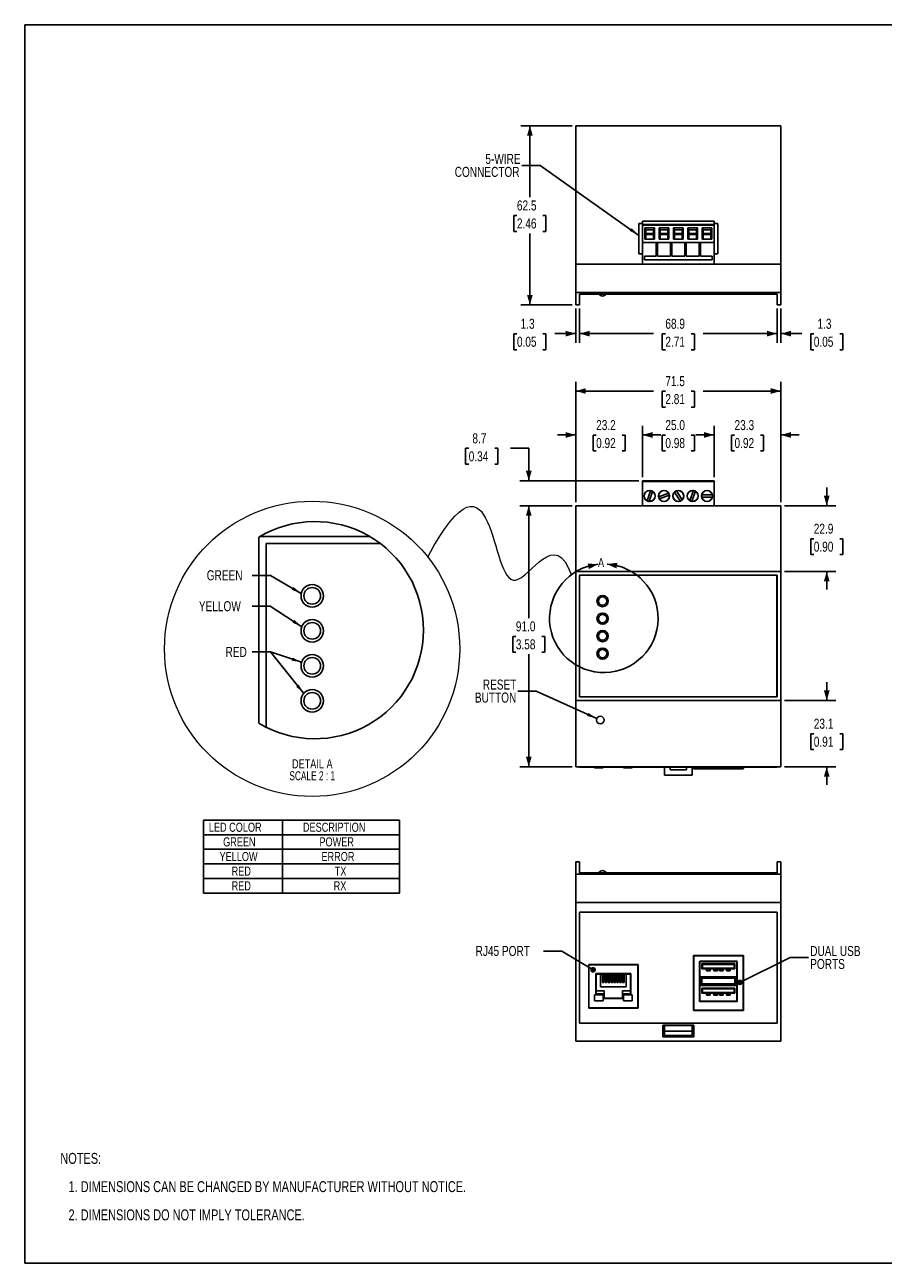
# Model space of a CAD drawing. Header units: millimetres. Extents: x 0 to 559, y 0 to 432.
# Tile 1 of 2: x 0 to 299, y 0 to 432. Entities that reach past the tile are written whole.
import ezdxf

# ---------------------------------------------------------------- set-up
doc = ezdxf.new("R2010")
doc.units = ezdxf.units.MM
doc.layers.add('DIMENSIONS', color=140, linetype='Continuous', lineweight=25)
doc.layers.add('TEXT', color=140, linetype='Continuous', lineweight=25)
doc.layers.add('SLD-DEFPOINTS', color=7, linetype='Continuous')
doc.styles.add('SLDTEXTSTYLE0', font='TXT', dxfattribs={"width": 0.75})
doc.styles.add('SLDTEXTSTYLE1', font='TXT', dxfattribs={"width": 0.681818})
doc.dimstyles.new('SLDDIMSTYLE0', dxfattribs={"dimtxt": 3.5, "dimasz": 3.5, "dimexe": 0, "dimexo": 0.0625, "dimgap": 0.875, "dimtad": 0, "dimtih": 1, "dimtoh": 1, "dimdec": 1, "dimrnd": 1e-09, "dimzin": 4, "dimdsep": 46, "dimtxsty": 'SLDTEXTSTYLE0', "dimsah": 1, "dimcen": 0.09, "dimadec": 0, "dimazin": 1, "dimtfac": 1, "dimtdec": 1, "dimtofl": 0, "dimtmove": 0, "dimatfit": 3, "dimfxl": 0, "dimfrac": 2, "dimtolj": 1, "dimtzin": 12, "dimarcsym": 0})
doc.dimstyles.new('SLDDIMSTYLE1', dxfattribs={"dimtxt": 3.5, "dimasz": 3.5, "dimexe": 0, "dimexo": 0.0625, "dimgap": 0.875, "dimtad": 0, "dimtih": 1, "dimtoh": 1, "dimdec": 1, "dimrnd": 1e-09, "dimzin": 12, "dimdsep": 46, "dimtxsty": 'SLDTEXTSTYLE0', "dimsah": 1, "dimcen": 0.09, "dimadec": 0, "dimazin": 3, "dimtfac": 1, "dimtdec": 1, "dimtmove": 0, "dimatfit": 0, "dimfxl": 0, "dimfrac": 2, "dimtolj": 1, "dimtzin": 12, "dimarcsym": 0})
doc.dimstyles.new('SLDDIMSTYLE2', dxfattribs={"dimtxt": 3.5, "dimasz": 3.5, "dimexe": 0, "dimexo": 0.0625, "dimgap": 0.875, "dimtad": 0, "dimtih": 1, "dimtoh": 1, "dimdec": 1, "dimrnd": 1e-09, "dimzin": 12, "dimdsep": 46, "dimtxsty": 'SLDTEXTSTYLE0', "dimsah": 1, "dimcen": 0.09, "dimadec": 0, "dimazin": 3, "dimtfac": 1, "dimtdec": 1, "dimtofl": 0, "dimtmove": 0, "dimatfit": 3, "dimfxl": 0, "dimfrac": 2, "dimtolj": 1, "dimtzin": 12, "dimarcsym": 0})
doc.dimstyles.new('SLDDIMSTYLE3', dxfattribs={"dimtxt": 0.18, "dimasz": 3.5, "dimexe": 0, "dimexo": 0.0625, "dimgap": 0, "dimtad": 0, "dimtih": 1, "dimtoh": 1, "dimdec": 0, "dimrnd": 1e-09, "dimzin": 0, "dimdsep": 46, "dimtxsty": 'Standard', "dimsah": 1, "dimcen": 0.09, "dimadec": 0, "dimazin": 0, "dimtfac": 3.5, "dimtdec": 0, "dimtofl": 0, "dimtmove": 0, "dimatfit": 3, "dimfxl": 0, "dimfrac": 2, "dimtolj": 1, "dimtzin": 0, "dimarcsym": 0})
doc.dimstyles.new('SLDDIMSTYLE6', dxfattribs={"dimtxt": 0.18, "dimasz": 2, "dimexe": 0, "dimexo": 0.0625, "dimgap": 0, "dimtad": 0, "dimtih": 1, "dimtoh": 1, "dimdec": 0, "dimrnd": 1e-09, "dimzin": 0, "dimdsep": 46, "dimtxsty": 'Standard', "dimblk1": 'DOT', "dimblk2": 'DOT', "dimsah": 1, "dimcen": 0.09, "dimadec": 0, "dimazin": 0, "dimtfac": 2, "dimtdec": 0, "dimtofl": 0, "dimtmove": 0, "dimatfit": 3, "dimldrblk": 'DOT', "dimfxl": 0, "dimfrac": 2, "dimtolj": 1, "dimtzin": 0, "dimarcsym": 0})

# ---------------------------------------------------------------- blocks, each defined once
blk = doc.blocks.new('SW_NOTE_0')
at = {"layer": 'TEXT', "color": 0, "char_height": 3.81, "attachment_point": 1, "style": 'SLDTEXTSTYLE0'}
for s, insert in [('NOTES:', (0, 4.91)), ('1. DIMENSIONS CAN BE CHANGED BY MANUFACTURER WITHOUT NOTICE.', (2.86, -4.94)), ('2. DIMENSIONS DO NOT IMPLY TOLERANCE.', (2.86, -14.79))]:
    blk.add_mtext(s, dxfattribs=dict(at, insert=insert))
blk = doc.blocks.new('SW_TABLEANNOTATION_0')
at = {"layer": 'TEXT', "color": 0}
for p, q in [((0, 0), (0, -25.53)), ((68.31, 0), (0, 0)), ((27.59, 0), (27.59, -25.53)), ((68.31, -25.53), (68.31, 0)), ((0, -5.11), (68.31, -5.11)), ((0, -10.21), (68.31, -10.21)), ((0, -15.32), (68.31, -15.32)), ((0, -20.42), (68.31, -20.42)), ((0, -25.53), (68.31, -25.53))]:
    blk.add_line(p, q, dxfattribs=at)
at = {"layer": 'TEXT', "color": 0, "char_height": 3.175, "attachment_point": 1, "style": 'SLDTEXTSTYLE0'}
for s, insert in [('LED COLOR', (1.86, -0.92)), ('DESCRIPTION', (34.67, -0.92)), ('GREEN', (6.83, -6.02)), ('POWER', (40.41, -6.02)), ('YELLOW', (5.58, -11.13)), ('ERROR', (41.12, -11.13)), ('RED', (9.8, -16.23)), ('TX', (45.76, -16.23)), ('RED', (9.8, -21.34)), ('RX', (45.38, -21.34))]:
    blk.add_mtext(s, dxfattribs=dict(at, insert=insert))
blk = doc.blocks.new('_D')
at = {"layer": 'DIMENSIONS'}
for p, q in [((190.84, 264.1), (172.56, 264.1)), ((175.73, 264.1), (175.73, 224.89)), ((171.21, 218.57), (170.14, 218.57)), ((170.14, 218.57), (170.14, 213.02)), ((180.26, 218.57), (181.33, 218.57)), ((181.33, 218.57), (181.33, 213.02)), ((170.14, 213.02), (171.21, 213.02)), ((175.73, 173.1), (175.73, 212.31)), ((181.33, 213.02), (180.26, 213.02)), ((190.84, 173.1), (172.56, 173.1))]:
    blk.add_line(p, q, dxfattribs=at)
for points in [[(175.73, 264.1), (174.73, 260.6), (176.73, 260.6)], [(175.73, 173.1), (176.73, 176.6), (174.73, 176.6)]]:
    blk.add_solid(points, dxfattribs=at)
at = {"layer": 'DIMENSIONS', "char_height": 3.5, "attachment_point": 1, "style": 'SLDTEXTSTYLE0'}
for s, insert in [('91.0', (171.21, 223.8)), ('3.58', (171.21, 217.53))]:
    blk.add_mtext(s, dxfattribs=dict(at, insert=insert))
blk = doc.blocks.new('_D_1')
at = {"layer": 'DIMENSIONS'}
for p, q in [((154.78, 284.13), (153.71, 284.13)), ((153.71, 284.13), (153.71, 278.57)), ((163.83, 284.13), (164.9, 284.13)), ((164.9, 284.13), (164.9, 278.57)), ((169.38, 284.15), (175.73, 284.15)), ((175.73, 284.15), (175.73, 272.78)), ((153.71, 278.57), (154.78, 278.57)), ((164.9, 278.57), (163.83, 278.57)), ((214.09, 272.78), (172.56, 272.78)), ((190.84, 264.1), (172.56, 264.1)), ((175.73, 264.1), (175.73, 257.75))]:
    blk.add_line(p, q, dxfattribs=at)
for points in [[(175.73, 272.78), (176.73, 276.28), (174.73, 276.28)], [(175.73, 264.1), (174.73, 260.6), (176.73, 260.6)]]:
    blk.add_solid(points, dxfattribs=at)
at = {"layer": 'DIMENSIONS', "char_height": 3.5, "attachment_point": 1, "style": 'SLDTEXTSTYLE0'}
for s, insert in [('8.7', (156.07, 289.35)), ('0.34', (154.78, 283.08))]:
    blk.add_mtext(s, dxfattribs=dict(at, insert=insert))
blk = doc.blocks.new('_D_2')
at = {"layer": 'DIMENSIONS'}
for p, q in [((279.61, 264.1), (279.61, 270.45)), ((264.88, 264.1), (282.79, 264.1)), ((275.09, 252.62), (274.02, 252.62)), ((274.02, 252.62), (274.02, 247.07)), ((284.14, 252.62), (285.2, 252.62)), ((285.2, 252.62), (285.2, 247.07)), ((274.02, 247.07), (275.09, 247.07)), ((285.2, 247.07), (284.14, 247.07)), ((264.88, 241.2), (282.79, 241.2)), ((279.61, 241.2), (279.61, 234.85))]:
    blk.add_line(p, q, dxfattribs=at)
for points in [[(279.61, 264.1), (280.61, 267.6), (278.61, 267.6)], [(279.61, 241.2), (278.61, 237.7), (280.61, 237.7)]]:
    blk.add_solid(points, dxfattribs=at)
at = {"layer": 'DIMENSIONS', "char_height": 3.5, "attachment_point": 1, "style": 'SLDTEXTSTYLE0'}
for s, insert in [('22.9', (275.09, 257.85)), ('0.90', (275.09, 251.58))]:
    blk.add_mtext(s, dxfattribs=dict(at, insert=insert))
blk = doc.blocks.new('_D_3')
at = {"layer": 'DIMENSIONS'}
for p, q in [((279.61, 196.2), (279.61, 202.55)), ((264.88, 196.2), (282.79, 196.2)), ((275.09, 184.62), (274.02, 184.62)), ((274.02, 184.62), (274.02, 179.07)), ((284.14, 184.62), (285.2, 184.62)), ((285.2, 184.62), (285.2, 179.07)), ((274.02, 179.07), (275.09, 179.07)), ((285.2, 179.07), (284.14, 179.07)), ((264.88, 173.1), (282.79, 173.1)), ((279.61, 173.1), (279.61, 166.75))]:
    blk.add_line(p, q, dxfattribs=at)
for points in [[(279.61, 196.2), (280.61, 199.7), (278.61, 199.7)], [(279.61, 173.1), (278.61, 169.6), (280.61, 169.6)]]:
    blk.add_solid(points, dxfattribs=at)
at = {"layer": 'DIMENSIONS', "char_height": 3.5, "attachment_point": 1, "style": 'SLDTEXTSTYLE0'}
for s, insert in [('23.1', (275.09, 189.85)), ('0.91', (275.09, 183.58))]:
    blk.add_mtext(s, dxfattribs=dict(at, insert=insert))
blk = doc.blocks.new('_D_4')
at = {"layer": 'DIMENSIONS'}
for p, q in [((192.11, 265.37), (192.11, 307.29)), ((263.61, 265.37), (263.61, 307.29)), ((192.11, 304.11), (219.2, 304.11)), ((223.34, 304.08), (222.27, 304.08)), ((222.27, 304.08), (222.27, 298.53)), ((232.39, 304.08), (233.45, 304.08)), ((233.45, 304.08), (233.45, 298.53)), ((263.61, 304.11), (236.52, 304.11)), ((222.27, 298.53), (223.34, 298.53)), ((233.45, 298.53), (232.39, 298.53))]:
    blk.add_line(p, q, dxfattribs=at)
for points in [[(192.11, 304.11), (195.61, 303.11), (195.61, 305.11)], [(263.61, 304.11), (260.11, 305.11), (260.11, 303.11)]]:
    blk.add_solid(points, dxfattribs=at)
at = {"layer": 'DIMENSIONS', "char_height": 3.5, "attachment_point": 1, "style": 'SLDTEXTSTYLE0'}
for s, insert in [('71.5', (223.34, 309.31)), ('2.81', (223.34, 303.04))]:
    blk.add_mtext(s, dxfattribs=dict(at, insert=insert))
blk = doc.blocks.new('_D_5')
at = {"layer": 'DIMENSIONS'}
for p, q in [((240.36, 274.05), (240.36, 291.96)), ((263.61, 265.37), (263.61, 291.96)), ((240.36, 288.78), (234.01, 288.78)), ((247.46, 288.75), (246.4, 288.75)), ((246.4, 288.75), (246.4, 283.2)), ((256.51, 288.75), (257.58, 288.75)), ((257.58, 288.75), (257.58, 283.2)), ((263.61, 288.78), (269.96, 288.78)), ((246.4, 283.2), (247.46, 283.2)), ((257.58, 283.2), (256.51, 283.2))]:
    blk.add_line(p, q, dxfattribs=at)
for points in [[(240.36, 288.78), (236.86, 289.78), (236.86, 287.78)], [(263.61, 288.78), (267.11, 287.78), (267.11, 289.78)]]:
    blk.add_solid(points, dxfattribs=at)
at = {"layer": 'DIMENSIONS', "char_height": 3.5, "attachment_point": 1, "style": 'SLDTEXTSTYLE0'}
for s, insert in [('23.3', (247.46, 293.98)), ('0.92', (247.46, 287.71))]:
    blk.add_mtext(s, dxfattribs=dict(at, insert=insert))
blk = doc.blocks.new('_D_6')
at = {"layer": 'DIMENSIONS'}
for p, q in [((215.36, 274.05), (215.36, 291.96)), ((240.36, 274.05), (240.36, 291.96)), ((215.36, 288.78), (219.2, 288.78)), ((223.34, 288.75), (222.27, 288.75)), ((222.27, 288.75), (222.27, 283.2)), ((232.39, 288.75), (233.45, 288.75)), ((233.45, 288.75), (233.45, 283.2)), ((240.36, 288.78), (236.52, 288.78)), ((222.27, 283.2), (223.34, 283.2)), ((233.45, 283.2), (232.39, 283.2))]:
    blk.add_line(p, q, dxfattribs=at)
for points in [[(215.36, 288.78), (218.86, 287.78), (218.86, 289.78)], [(240.36, 288.78), (236.86, 289.78), (236.86, 287.78)]]:
    blk.add_solid(points, dxfattribs=at)
at = {"layer": 'DIMENSIONS', "char_height": 3.5, "attachment_point": 1, "style": 'SLDTEXTSTYLE0'}
for s, insert in [('25.0', (223.34, 293.98)), ('0.98', (223.34, 287.71))]:
    blk.add_mtext(s, dxfattribs=dict(at, insert=insert))
blk = doc.blocks.new('_D_7')
at = {"layer": 'DIMENSIONS'}
for p, q in [((192.11, 265.37), (192.11, 291.96)), ((215.36, 274.05), (215.36, 291.96)), ((192.11, 288.78), (185.76, 288.78)), ((199.21, 288.75), (198.15, 288.75)), ((198.15, 288.75), (198.15, 283.2)), ((208.26, 288.75), (209.33, 288.75)), ((209.33, 288.75), (209.33, 283.2)), ((215.36, 288.78), (221.71, 288.78)), ((198.15, 283.2), (199.21, 283.2)), ((209.33, 283.2), (208.26, 283.2))]:
    blk.add_line(p, q, dxfattribs=at)
for points in [[(192.11, 288.78), (188.61, 289.78), (188.61, 287.78)], [(215.36, 288.78), (218.86, 287.78), (218.86, 289.78)]]:
    blk.add_solid(points, dxfattribs=at)
at = {"layer": 'DIMENSIONS', "char_height": 3.5, "attachment_point": 1, "style": 'SLDTEXTSTYLE0'}
for s, insert in [('23.2', (199.21, 293.98)), ('0.92', (199.21, 287.71))]:
    blk.add_mtext(s, dxfattribs=dict(at, insert=insert))
blk = doc.blocks.new('SW_NOTE_2')
at = {"layer": 'TEXT', "color": 0, "char_height": 3.5, "attachment_point": 3, "style": 'SLDTEXTSTYLE0'}
for s, insert in [('RESET', (-0.56, 4.04)), ('BUTTON', (-0.59, -0.48))]:
    blk.add_mtext(s, dxfattribs=dict(at, insert=insert))
blk = doc.blocks.new('_D_17')
at = {"layer": 'DIMENSIONS'}
for p, q in [((190.84, 396.61), (172.94, 396.61)), ((176.11, 396.61), (176.11, 371.65)), ((171.59, 365.33), (170.52, 365.33)), ((170.52, 365.33), (170.52, 359.77)), ((180.64, 365.33), (181.7, 365.33)), ((181.7, 365.33), (181.7, 359.77)), ((170.52, 359.77), (171.59, 359.77)), ((176.11, 334.11), (176.11, 359.06)), ((181.7, 359.77), (180.64, 359.77)), ((190.84, 334.11), (172.94, 334.11))]:
    blk.add_line(p, q, dxfattribs=at)
for points in [[(176.11, 396.61), (175.11, 393.11), (177.11, 393.11)], [(176.11, 334.11), (177.11, 337.61), (175.11, 337.61)]]:
    blk.add_solid(points, dxfattribs=at)
at = {"layer": 'DIMENSIONS', "char_height": 3.5, "attachment_point": 1, "style": 'SLDTEXTSTYLE0'}
for s, insert in [('62.5', (171.59, 370.55)), ('2.46', (171.59, 364.28))]:
    blk.add_mtext(s, dxfattribs=dict(at, insert=insert))
blk = doc.blocks.new('_D_18')
at = {"layer": 'DIMENSIONS'}
for p, q in [((262.29, 332.84), (262.29, 320.93)), ((263.61, 332.84), (263.61, 320.93)), ((262.29, 324.11), (255.94, 324.11)), ((263.61, 324.11), (270.95, 324.11)), ((275.09, 324.08), (274.02, 324.08)), ((274.02, 324.08), (274.02, 318.52)), ((284.14, 324.08), (285.2, 324.08)), ((285.2, 324.08), (285.2, 318.52)), ((274.02, 318.52), (275.09, 318.52)), ((285.2, 318.52), (284.14, 318.52))]:
    blk.add_line(p, q, dxfattribs=at)
for points in [[(262.29, 324.11), (258.79, 325.11), (258.79, 323.11)], [(263.61, 324.11), (267.11, 323.11), (267.11, 325.11)]]:
    blk.add_solid(points, dxfattribs=at)
at = {"layer": 'DIMENSIONS', "char_height": 3.5, "attachment_point": 1, "style": 'SLDTEXTSTYLE0'}
for s, insert in [('1.3', (276.38, 329.3)), ('0.05', (275.09, 323.03))]:
    blk.add_mtext(s, dxfattribs=dict(at, insert=insert))
blk = doc.blocks.new('_D_19')
at = {"layer": 'DIMENSIONS'}
for p, q in [((193.44, 332.84), (193.44, 320.93)), ((262.29, 332.84), (262.29, 320.93)), ((193.44, 324.11), (219.2, 324.11)), ((223.34, 324.08), (222.27, 324.08)), ((222.27, 324.08), (222.27, 318.52)), ((232.39, 324.08), (233.45, 324.08)), ((233.45, 324.08), (233.45, 318.52)), ((262.29, 324.11), (236.52, 324.11)), ((222.27, 318.52), (223.34, 318.52)), ((233.45, 318.52), (232.39, 318.52))]:
    blk.add_line(p, q, dxfattribs=at)
for points in [[(193.44, 324.11), (196.94, 323.11), (196.94, 325.11)], [(262.29, 324.11), (258.79, 325.11), (258.79, 323.11)]]:
    blk.add_solid(points, dxfattribs=at)
at = {"layer": 'DIMENSIONS', "char_height": 3.5, "attachment_point": 1, "style": 'SLDTEXTSTYLE0'}
for s, insert in [('68.9', (223.34, 329.3)), ('2.71', (223.34, 323.03))]:
    blk.add_mtext(s, dxfattribs=dict(at, insert=insert))
blk = doc.blocks.new('_D_20')
at = {"layer": 'DIMENSIONS'}
for p, q in [((192.11, 332.84), (192.11, 320.93)), ((193.44, 332.84), (193.44, 320.93)), ((171.59, 324.08), (170.52, 324.08)), ((170.52, 324.08), (170.52, 318.52)), ((180.64, 324.08), (181.7, 324.08)), ((181.7, 324.08), (181.7, 318.52)), ((192.11, 324.11), (184.77, 324.11)), ((193.44, 324.11), (199.79, 324.11)), ((170.52, 318.52), (171.59, 318.52)), ((181.7, 318.52), (180.64, 318.52))]:
    blk.add_line(p, q, dxfattribs=at)
for points in [[(192.11, 324.11), (188.61, 325.11), (188.61, 323.11)], [(193.44, 324.11), (196.94, 323.11), (196.94, 325.11)]]:
    blk.add_solid(points, dxfattribs=at)
at = {"layer": 'DIMENSIONS', "char_height": 3.5, "attachment_point": 1, "style": 'SLDTEXTSTYLE0'}
for s, insert in [('1.3', (172.88, 329.3)), ('0.05', (171.59, 323.03))]:
    blk.add_mtext(s, dxfattribs=dict(at, insert=insert))
blk = doc.blocks.new('SW_NOTE_3')
at = {"layer": 'TEXT', "color": 0, "char_height": 3.5, "attachment_point": 3, "style": 'SLDTEXTSTYLE0'}
for s, insert in [('5-WIRE', (-0.47, 4.08)), ('CONNECTOR', (-0.83, -0.45))]:
    blk.add_mtext(s, dxfattribs=dict(at, insert=insert))
blk = doc.blocks.new('_DOT')
at = {"color": 0, "linetype": 'ByBlock', "lineweight": -2}
blk.add_line((-0.5, 0), (-1, 0), dxfattribs=at)
at = {"color": 0, "linetype": 'ByBlock', "const_width": 0.5}
blk.add_lwpolyline([(-0.25, 0, 1), (0.25, 0, 1)], format="xyb", close=True, dxfattribs=at)
blk = doc.blocks.new('SW_NOTE_4')
at = {"layer": 'TEXT', "color": 0, "char_height": 3.5, "attachment_point": 1, "style": 'SLDTEXTSTYLE0'}
for s, insert in [('DUAL USB', (0.6, 4.02)), ('PORTS', (0.6, -0.51))]:
    blk.add_mtext(s, dxfattribs=dict(at, insert=insert))
blk = doc.blocks.new('SW_NOTE_5')
at = {"layer": 'TEXT', "color": 0, "char_height": 3.175, "attachment_point": 2}
for s, insert, style in [('DETAIL A', (8.53, 4.09), 'SLDTEXTSTYLE0'), ('SCALE 2 : 1', (8.51, -0.08), 'SLDTEXTSTYLE1')]:
    blk.add_mtext(s, dxfattribs=dict(at, insert=insert, style=style))

msp = doc.modelspace()

# ---------------------------------------------------------------- linework, layer by layer
at = {"color": 7, "linetype": 'Continuous'}
for p, q in [((0, 431.8), (0, 0)), ((0, 431.8), (558.8, 431.8)), ((558.8, 0), (0, 0))]:
    msp.add_line(p, q, dxfattribs=at)
for p, q in [((192.11, 396.61), (192.11, 348.31)), ((263.61, 396.61), (192.11, 396.61)), ((263.61, 396.61), (263.61, 348.31)), ((215.36, 363.36), (240.36, 363.36)), ((215.36, 362.11), (215.36, 363.36)), ((240.36, 362.11), (240.36, 363.36)), ((214.11, 362.51), (214.11, 351.96)), ((215.36, 362.51), (214.11, 362.51)), ((215.36, 362.11), (240.36, 362.11)), ((215.36, 361.96), (215.36, 362.11)), ((215.36, 361.96), (240.36, 361.96)), ((215.36, 355.85), (215.36, 361.96)), ((216.19, 357.05), (216.15, 360.96)), ((216.15, 360.96), (219.58, 360.96)), ((216.15, 360.96), (216.52, 360.34)), ((216.52, 360.34), (216.52, 360.33)), ((219.27, 360.34), (216.52, 360.34)), ((216.52, 360.33), (216.52, 357.09)), ((219.23, 360.33), (216.52, 360.33)), ((216.52, 359.08), (219.23, 359.08)), ((216.52, 358.71), (219.23, 358.71)), ((216.52, 358.71), (219.23, 358.71)), ((219.23, 357.09), (219.23, 360.33)), ((219.58, 360.96), (219.27, 360.34)), ((219.27, 357.09), (219.27, 360.34)), ((219.58, 360.96), (219.55, 357.05)), ((221.19, 357.05), (221.15, 360.96)), ((221.15, 360.96), (224.58, 360.96)), ((221.15, 360.96), (221.52, 360.34)), ((224.27, 360.34), (221.52, 360.34)), ((221.52, 360.34), (221.52, 360.33)), ((221.52, 360.33), (221.52, 357.09)), ((224.23, 360.33), (221.52, 360.33)), ((221.52, 359.08), (224.23, 359.08)), ((221.52, 358.71), (224.23, 358.71)), ((221.52, 358.71), (224.23, 358.71)), ((224.23, 357.09), (224.23, 360.33)), ((224.58, 360.96), (224.27, 360.34)), ((224.27, 357.09), (224.27, 360.34)), ((224.58, 360.96), (224.55, 357.05)), ((226.19, 357.05), (226.15, 360.96)), ((226.15, 360.96), (229.58, 360.96)), ((226.15, 360.96), (226.52, 360.34)), ((229.27, 360.34), (226.52, 360.34)), ((226.52, 360.34), (226.52, 360.33)), ((226.52, 360.33), (226.52, 357.09)), ((229.23, 360.33), (226.52, 360.33)), ((226.52, 359.08), (229.23, 359.08)), ((226.52, 358.71), (229.23, 358.71)), ((226.52, 358.71), (229.23, 358.71)), ((229.23, 357.09), (229.23, 360.33)), ((229.58, 360.96), (229.27, 360.34)), ((229.27, 357.09), (229.27, 360.34)), ((229.58, 360.96), (229.55, 357.05)), ((231.19, 357.05), (231.15, 360.96)), ((231.15, 360.96), (234.58, 360.96)), ((231.15, 360.96), (231.52, 360.34)), ((231.52, 360.34), (231.52, 360.33)), ((234.27, 360.34), (231.52, 360.34)), ((231.52, 360.33), (231.52, 357.09)), ((234.23, 360.33), (231.52, 360.33)), ((231.52, 359.08), (234.23, 359.08)), ((231.52, 358.71), (234.23, 358.71)), ((231.52, 358.71), (234.23, 358.71)), ((234.23, 357.09), (234.23, 360.33)), ((234.58, 360.96), (234.27, 360.34)), ((234.27, 357.09), (234.27, 360.34)), ((234.58, 360.96), (234.55, 357.05)), ((236.19, 357.05), (236.15, 360.96)), ((236.15, 360.96), (239.58, 360.96)), ((236.15, 360.96), (236.52, 360.34)), ((239.27, 360.34), (236.52, 360.34)), ((236.52, 360.34), (236.52, 360.33)), ((236.52, 360.33), (236.52, 357.09)), ((239.23, 360.33), (236.52, 360.33)), ((236.52, 359.08), (239.23, 359.08)), ((236.52, 358.71), (239.23, 358.71)), ((236.52, 358.71), (239.23, 358.71)), ((239.23, 357.09), (239.23, 360.33)), ((239.58, 360.96), (239.27, 360.34)), ((239.27, 357.09), (239.27, 360.34)), ((239.58, 360.96), (239.55, 357.05)), ((241.61, 362.51), (240.36, 362.51)), ((240.36, 361.96), (240.36, 362.11)), ((240.36, 355.85), (240.36, 361.96)), ((241.61, 351.96), (241.61, 362.51)), ((215.36, 355.85), (220.11, 355.85)), ((215.36, 348.36), (215.36, 355.85)), ((216.19, 357.05), (216.52, 357.09)), ((219.55, 357.05), (216.19, 357.05)), ((216.52, 357.09), (219.23, 357.09)), ((219.23, 357.09), (219.27, 357.09)), ((219.55, 357.05), (219.27, 357.09)), ((220.61, 355.85), (220.11, 355.85)), ((220.11, 355.85), (220.11, 351.1)), ((220.61, 355.85), (225.11, 355.85)), ((220.61, 351.1), (220.61, 355.85)), ((221.19, 357.05), (221.52, 357.09)), ((224.55, 357.05), (221.19, 357.05)), ((221.52, 357.09), (224.23, 357.09)), ((224.23, 357.09), (224.27, 357.09)), ((224.55, 357.05), (224.27, 357.09)), ((225.61, 355.85), (225.11, 355.85)), ((225.11, 355.85), (225.11, 351.1)), ((225.61, 355.85), (230.11, 355.85)), ((225.61, 351.1), (225.61, 355.85)), ((226.19, 357.05), (226.52, 357.09)), ((229.55, 357.05), (226.19, 357.05)), ((226.52, 357.09), (229.23, 357.09)), ((229.23, 357.09), (229.27, 357.09)), ((229.55, 357.05), (229.27, 357.09)), ((230.61, 355.85), (230.11, 355.85)), ((230.11, 355.85), (230.11, 351.1)), ((230.61, 355.85), (235.11, 355.85)), ((230.61, 351.1), (230.61, 355.85)), ((231.19, 357.05), (231.52, 357.09)), ((234.55, 357.05), (231.19, 357.05)), ((231.52, 357.09), (234.23, 357.09)), ((234.23, 357.09), (234.27, 357.09)), ((234.55, 357.05), (234.27, 357.09)), ((235.61, 355.85), (235.11, 355.85)), ((235.11, 355.85), (235.11, 351.1)), ((235.61, 355.85), (240.36, 355.85)), ((235.61, 351.1), (235.61, 355.85)), ((236.19, 357.05), (236.52, 357.09)), ((239.55, 357.05), (236.19, 357.05)), ((236.52, 357.09), (239.23, 357.09)), ((239.23, 357.09), (239.27, 357.09)), ((239.55, 357.05), (239.27, 357.09)), ((240.36, 348.36), (240.36, 355.85)), ((214.11, 351.96), (215.36, 351.96)), ((216.11, 351.1), (216.11, 349.85)), ((220.11, 351.1), (216.11, 351.1)), ((216.11, 349.85), (239.61, 349.85)), ((225.11, 351.1), (220.61, 351.1)), ((230.11, 351.1), (225.61, 351.1)), ((235.11, 351.1), (230.61, 351.1)), ((239.61, 351.1), (235.61, 351.1)), ((239.61, 349.85), (239.61, 351.1)), ((240.36, 351.96), (241.61, 351.96)), ((263.61, 348.31), (192.11, 348.31)), ((192.11, 348.31), (192.11, 338.41)), ((215.36, 348.36), (240.36, 348.36)), ((263.61, 348.31), (263.61, 338.41)), ((263.61, 338.41), (192.11, 338.41)), ((192.11, 338.41), (192.11, 334.11)), ((262.29, 337.93), (193.44, 337.93)), ((193.44, 337.93), (193.44, 334.11)), ((262.29, 334.11), (262.29, 337.93)), ((263.61, 338.41), (263.61, 334.11)), ((192.11, 334.11), (193.44, 334.11)), ((262.29, 334.11), (263.61, 334.11)), ((215.36, 272.78), (240.36, 272.78)), ((215.36, 272.6), (215.36, 272.78)), ((215.36, 264.1), (215.36, 272.6)), ((215.36, 272.6), (240.36, 272.6)), ((216.19, 272.63), (216.15, 272.75)), ((216.15, 272.75), (219.58, 272.75)), ((219.55, 272.63), (216.19, 272.63)), ((219.58, 272.75), (219.55, 272.63)), ((221.19, 272.63), (221.15, 272.75)), ((221.15, 272.75), (224.58, 272.75)), ((224.55, 272.63), (221.19, 272.63)), ((224.58, 272.75), (224.55, 272.63)), ((226.19, 272.63), (226.15, 272.75)), ((226.15, 272.75), (229.58, 272.75)), ((229.55, 272.63), (226.19, 272.63)), ((229.58, 272.75), (229.55, 272.63)), ((231.19, 272.63), (231.15, 272.75)), ((231.15, 272.75), (234.58, 272.75)), ((234.55, 272.63), (231.19, 272.63)), ((234.58, 272.75), (234.55, 272.63)), ((236.19, 272.63), (236.15, 272.75)), ((236.15, 272.75), (239.58, 272.75)), ((239.55, 272.63), (236.19, 272.63)), ((239.58, 272.75), (239.55, 272.63)), ((240.36, 272.6), (240.36, 272.78)), ((240.36, 264.1), (240.36, 272.6)), ((218.18, 269.36), (216.98, 265.86)), ((217.7, 265.64), (218.88, 269.08)), ((224.47, 268.48), (221.01, 267.22)), ((221.27, 266.52), (224.72, 267.77)), ((226.56, 268.86), (228.56, 265.77)), ((229.19, 266.18), (227.19, 269.26)), ((233.1, 269.37), (231.9, 265.9)), ((232.61, 265.65), (233.81, 269.13)), ((239.7, 267.89), (236.03, 267.89)), ((263.61, 264.1), (192.11, 264.1)), ((192.11, 264.1), (192.11, 241.2)), ((236.03, 267.14), (239.7, 267.14)), ((263.61, 264.1), (263.61, 241.2)), ((81.57, 253.13), (81.57, 188.31)), ((120.25, 253.39), (82.02, 253.39)), ((124, 250.89), (84.22, 250.89)), ((84.22, 250.89), (84.22, 186.85)), ((263.61, 241.2), (192.11, 241.2)), ((192.11, 241.2), (192.11, 196.2)), ((262.29, 239.95), (193.44, 239.95)), ((193.44, 239.95), (193.44, 197.45)), ((262.24, 239.95), (262.24, 197.45)), ((262.29, 197.45), (262.29, 239.95)), ((263.61, 241.2), (263.61, 196.2)), ((263.61, 196.2), (192.11, 196.2)), ((192.11, 196.2), (192.11, 173.1)), ((193.44, 197.45), (262.29, 197.45)), ((263.61, 196.2), (263.61, 173.1)), ((263.61, 173.1), (192.11, 173.1)), ((193.36, 173.1), (193.36, 172.97)), ((193.36, 172.97), (262.36, 172.97)), ((198.6, 172.77), (198.6, 172.97)), ((201.6, 172.77), (198.6, 172.77)), ((201.6, 172.77), (201.6, 172.97)), ((208.75, 172.77), (208.75, 172.97)), ((211.75, 172.77), (208.75, 172.77)), ((211.75, 172.97), (211.75, 172.77)), ((223.09, 172.97), (223.09, 170.16)), ((224.97, 172.97), (224.97, 172.04)), ((230.76, 172.04), (230.76, 172.97)), ((232.64, 170.16), (232.64, 172.97)), ((233.13, 172.55), (233.13, 172.97)), ((250.54, 172.55), (250.54, 172.97)), ((262.36, 173.1), (262.36, 172.97)), ((223.09, 170.16), (232.64, 170.16)), ((224.97, 172.04), (230.76, 172.04)), ((233.13, 172.55), (250.54, 172.55)), ((250.42, 172.42), (233.26, 172.42)), ((193.44, 139.96), (192.11, 139.96)), ((192.11, 139.96), (192.11, 135.66)), ((193.44, 139.96), (193.44, 136.14)), ((263.61, 139.96), (262.29, 139.96)), ((262.29, 136.14), (262.29, 139.96)), ((263.61, 139.96), (263.61, 135.66)), ((263.61, 135.66), (192.11, 135.66)), ((192.11, 135.66), (192.11, 125.76)), ((193.44, 136.14), (262.29, 136.14)), ((263.61, 135.66), (263.61, 125.76)), ((263.61, 125.76), (192.11, 125.76)), ((192.11, 125.76), (192.11, 77.46)), ((263.61, 125.76), (263.61, 77.46)), ((193.36, 83.75), (193.36, 122.36)), ((193.36, 122.36), (262.36, 122.36)), ((262.36, 122.36), (262.36, 83.75)), ((213.81, 104.11), (196.61, 104.11)), ((196.61, 104.11), (196.61, 88.91)), ((196.61, 89.04), (196.61, 103.99)), ((196.61, 103.99), (213.8, 103.99)), ((213.8, 89.04), (213.8, 103.99)), ((213.81, 88.91), (213.81, 104.11)), ((233.26, 107.21), (233.13, 107.34)), ((233.13, 107.34), (250.54, 107.34)), ((233.13, 88.14), (233.13, 107.34)), ((233.26, 107.21), (233.26, 88.27)), ((250.42, 107.21), (233.26, 107.21)), ((235.26, 91.24), (235.26, 105.08)), ((235.39, 105.08), (235.26, 105.08)), ((235.39, 105.08), (235.39, 91.36)), ((235.49, 105.31), (248.19, 105.31)), ((235.49, 105.31), (235.49, 105.18)), ((248.19, 105.18), (235.49, 105.18)), ((236.09, 104.34), (236.09, 104.46)), ((236.09, 104.46), (247.59, 104.46)), ((236.09, 104.34), (236.34, 104.21)), ((236.09, 102.75), (236.09, 104.34)), ((236.34, 102.87), (236.34, 104.21)), ((236.34, 104.21), (247.34, 104.21)), ((247.59, 104.34), (247.34, 104.21)), ((247.34, 102.87), (247.34, 104.21)), ((247.59, 104.34), (247.59, 104.46)), ((247.59, 104.34), (247.59, 102.75)), ((248.19, 105.31), (248.19, 105.18)), ((248.29, 91.36), (248.29, 105.08)), ((248.41, 105.08), (248.29, 105.08)), ((248.41, 105.08), (248.41, 91.24)), ((250.42, 107.21), (250.54, 107.34)), ((250.42, 88.27), (250.42, 107.21)), ((250.54, 107.34), (250.54, 88.14)), ((199.1, 100.97), (211.25, 100.97)), ((199.1, 93.81), (199.1, 100.97)), ((199.1, 100.97), (199.23, 100.84)), ((211.13, 100.84), (199.23, 100.84)), ((199.23, 100.84), (199.23, 93.94)), ((200.68, 100.84), (200.68, 96.34)), ((201.43, 100.84), (201.43, 97.84)), ((201.93, 100.84), (201.93, 97.84)), ((202.43, 100.84), (202.43, 97.84)), ((202.93, 100.84), (202.93, 97.84)), ((203.43, 100.84), (203.43, 97.84)), ((203.93, 100.84), (203.93, 97.84)), ((204.43, 100.84), (204.43, 97.84)), ((204.93, 100.84), (204.93, 97.84)), ((205.43, 100.84), (205.43, 97.84)), ((205.93, 100.84), (205.93, 97.84)), ((206.43, 100.84), (206.43, 97.84)), ((206.93, 100.84), (206.93, 97.84)), ((207.43, 100.84), (207.43, 97.84)), ((207.93, 100.84), (207.93, 97.84)), ((208.43, 100.84), (208.43, 97.84)), ((208.93, 100.84), (208.93, 97.84)), ((209.68, 96.34), (209.68, 100.84)), ((211.13, 100.84), (211.25, 100.97)), ((211.13, 93.94), (211.13, 100.84)), ((211.25, 100.97), (211.25, 93.81)), ((235.59, 96.88), (235.59, 99.86)), ((236.09, 99.86), (235.59, 99.86)), ((236.09, 102.75), (236.34, 102.87)), ((236.09, 102.75), (236.09, 102.62)), ((247.59, 102.62), (236.09, 102.62)), ((236.09, 99.86), (236.09, 99.36)), ((236.09, 99.86), (247.59, 99.86)), ((236.09, 99.36), (247.59, 99.36)), ((236.09, 97.38), (236.09, 99.36)), ((247.34, 102.87), (236.34, 102.87)), ((237.7, 101.99), (237.7, 102.62)), ((238.98, 101.99), (237.7, 101.99)), ((237.84, 102.13), (237.84, 102.62)), ((237.84, 102.13), (238.84, 102.13)), ((237.84, 102.01), (237.84, 102.13)), ((237.84, 102.01), (238.84, 102.01)), ((237.84, 101.99), (237.84, 102.01)), ((237.84, 101.99), (238.84, 101.99)), ((238.84, 102.62), (238.84, 102.13)), ((238.84, 102.13), (238.84, 102.01)), ((238.84, 102.01), (238.84, 101.99)), ((238.98, 102.62), (238.98, 101.99)), ((240.2, 101.99), (240.2, 102.62)), ((241.48, 101.99), (240.2, 101.99)), ((240.34, 102.13), (240.34, 102.62)), ((241.34, 102.13), (240.34, 102.13)), ((240.34, 102.01), (240.34, 102.13)), ((241.34, 102.01), (240.34, 102.01)), ((240.34, 101.99), (240.34, 102.01)), ((240.34, 101.99), (241.34, 101.99)), ((241.34, 102.62), (241.34, 102.13)), ((241.34, 102.13), (241.34, 102.01)), ((241.34, 102.01), (241.34, 101.99)), ((241.48, 102.62), (241.48, 101.99)), ((242.2, 101.99), (242.2, 102.62)), ((243.48, 101.99), (242.2, 101.99)), ((242.34, 102.13), (242.34, 102.62)), ((242.34, 102.13), (243.34, 102.13)), ((242.34, 102.01), (242.34, 102.13)), ((242.34, 102.01), (243.34, 102.01)), ((242.34, 101.99), (242.34, 102.01)), ((242.34, 101.99), (243.34, 101.99)), ((243.34, 102.62), (243.34, 102.13)), ((243.34, 102.13), (243.34, 102.01)), ((243.34, 102.01), (243.34, 101.99)), ((243.48, 102.62), (243.48, 101.99)), ((244.7, 101.99), (244.7, 102.62)), ((245.98, 101.99), (244.7, 101.99)), ((244.84, 102.62), (244.84, 102.13)), ((245.84, 102.13), (244.84, 102.13)), ((244.84, 102.13), (244.84, 102.01)), ((245.84, 102.01), (244.84, 102.01)), ((244.84, 102.01), (244.84, 101.99)), ((244.84, 101.99), (245.84, 101.99)), ((245.84, 102.62), (245.84, 102.13)), ((245.84, 102.13), (245.84, 102.01)), ((245.84, 102.01), (245.84, 101.99)), ((245.98, 102.62), (245.98, 101.99)), ((247.34, 102.87), (247.59, 102.75)), ((247.59, 102.62), (247.59, 102.75)), ((247.59, 99.86), (247.59, 99.36)), ((247.59, 99.86), (248.09, 99.86)), ((247.59, 99.36), (247.59, 97.38)), ((248.09, 99.86), (248.09, 96.88)), ((200.68, 96.34), (209.68, 96.34)), ((201.43, 97.84), (201.93, 97.84)), ((202.43, 97.84), (202.93, 97.84)), ((203.43, 97.84), (203.93, 97.84)), ((204.43, 97.84), (204.93, 97.84)), ((205.43, 97.84), (205.93, 97.84)), ((206.43, 97.84), (206.93, 97.84)), ((207.43, 97.84), (207.93, 97.84)), ((208.43, 97.84), (208.93, 97.84)), ((236.09, 96.88), (235.59, 96.88)), ((247.59, 97.38), (236.09, 97.38)), ((236.09, 96.88), (236.09, 97.38)), ((247.59, 96.88), (236.09, 96.88)), ((236.09, 95.84), (236.09, 95.96)), ((236.09, 95.96), (247.59, 95.96)), ((236.09, 95.84), (236.34, 95.71)), ((236.09, 94.25), (236.09, 95.84)), ((236.34, 94.37), (236.34, 95.71)), ((236.34, 95.71), (247.34, 95.71)), ((247.59, 95.84), (247.34, 95.71)), ((247.34, 94.37), (247.34, 95.71)), ((247.59, 97.38), (247.59, 96.88)), ((248.09, 96.88), (247.59, 96.88)), ((247.59, 95.84), (247.59, 95.96)), ((247.59, 95.84), (247.59, 94.25)), ((198.6, 93.54), (198.6, 91.54)), ((201.6, 93.54), (198.6, 93.54)), ((198.6, 91.54), (201.6, 91.54)), ((199.1, 93.81), (199.23, 93.94)), ((201.88, 93.81), (199.1, 93.81)), ((202, 94.94), (199.23, 94.94)), ((199.23, 93.94), (202, 93.94)), ((201.6, 91.54), (201.6, 93.54)), ((201.88, 93.81), (202, 93.94)), ((201.88, 92.31), (201.88, 93.81)), ((201.88, 92.31), (202, 92.44)), ((208.48, 92.31), (201.88, 92.31)), ((202, 94.94), (202, 93.94)), ((202, 93.94), (202, 92.44)), ((202, 92.44), (208.35, 92.44)), ((208.35, 94.94), (211.13, 94.94)), ((208.35, 93.94), (208.35, 94.94)), ((208.35, 93.94), (211.13, 93.94)), ((208.35, 93.94), (208.48, 93.81)), ((208.35, 92.44), (208.35, 93.94)), ((208.35, 92.44), (208.48, 92.31)), ((208.48, 93.81), (208.48, 92.31)), ((211.25, 93.81), (208.48, 93.81)), ((208.75, 93.54), (208.75, 91.54)), ((211.75, 93.54), (208.75, 93.54)), ((208.75, 91.54), (211.75, 91.54)), ((211.13, 93.94), (211.25, 93.81)), ((211.75, 91.54), (211.75, 93.54)), ((235.39, 91.36), (235.26, 91.24)), ((248.41, 91.24), (235.26, 91.24)), ((235.39, 91.36), (248.29, 91.36)), ((236.09, 94.25), (236.34, 94.37)), ((236.09, 94.25), (236.09, 94.12)), ((247.59, 94.12), (236.09, 94.12)), ((247.34, 94.37), (236.34, 94.37)), ((237.7, 93.49), (237.7, 94.12)), ((238.98, 93.49), (237.7, 93.49)), ((237.84, 93.63), (237.84, 94.12)), ((237.84, 93.63), (238.84, 93.63)), ((237.84, 93.51), (237.84, 93.63)), ((237.84, 93.51), (238.84, 93.51)), ((237.84, 93.49), (237.84, 93.51)), ((237.84, 93.49), (238.84, 93.49)), ((238.84, 93.63), (238.84, 94.12)), ((238.84, 93.51), (238.84, 93.63)), ((238.84, 93.49), (238.84, 93.51)), ((238.98, 94.12), (238.98, 93.49)), ((240.2, 93.49), (240.2, 94.12)), ((241.48, 93.49), (240.2, 93.49)), ((240.34, 93.63), (240.34, 94.12)), ((240.34, 93.63), (241.34, 93.63)), ((240.34, 93.51), (240.34, 93.63)), ((240.34, 93.51), (241.34, 93.51)), ((240.34, 93.49), (240.34, 93.51)), ((240.34, 93.49), (241.34, 93.49)), ((241.34, 94.12), (241.34, 93.63)), ((241.34, 93.63), (241.34, 93.51)), ((241.34, 93.51), (241.34, 93.49)), ((241.48, 94.12), (241.48, 93.49)), ((242.2, 93.49), (242.2, 94.12)), ((243.48, 93.49), (242.2, 93.49)), ((242.34, 93.63), (242.34, 94.12)), ((242.34, 93.63), (243.34, 93.63)), ((242.34, 93.51), (242.34, 93.63)), ((242.34, 93.51), (243.34, 93.51)), ((242.34, 93.49), (242.34, 93.51)), ((242.34, 93.49), (243.34, 93.49)), ((243.34, 94.12), (243.34, 93.63)), ((243.34, 93.63), (243.34, 93.51)), ((243.34, 93.51), (243.34, 93.49)), ((243.48, 94.12), (243.48, 93.49)), ((244.7, 93.49), (244.7, 94.12)), ((245.98, 93.49), (244.7, 93.49)), ((244.84, 94.12), (244.84, 93.63)), ((245.84, 93.63), (244.84, 93.63)), ((244.84, 93.63), (244.84, 93.51)), ((245.84, 93.51), (244.84, 93.51)), ((244.84, 93.51), (244.84, 93.49)), ((244.84, 93.49), (245.84, 93.49)), ((245.84, 94.12), (245.84, 93.63)), ((245.84, 93.63), (245.84, 93.51)), ((245.84, 93.51), (245.84, 93.49)), ((245.98, 94.12), (245.98, 93.49)), ((247.34, 94.37), (247.59, 94.25)), ((247.59, 94.12), (247.59, 94.25)), ((248.29, 91.36), (248.41, 91.24)), ((213.8, 89.04), (196.61, 89.04)), ((196.61, 88.91), (213.81, 88.91)), ((233.13, 88.14), (233.26, 88.27)), ((250.54, 88.14), (233.13, 88.14)), ((233.26, 88.27), (250.42, 88.27)), ((250.54, 88.14), (250.42, 88.27)), ((262.36, 83.75), (193.36, 83.75)), ((233.24, 82.96), (222.49, 82.96)), ((222.49, 82.96), (222.49, 78.96)), ((222.49, 82.91), (223.09, 82.91)), ((222.49, 82.28), (223.09, 82.28)), ((222.71, 82.28), (222.71, 82.91)), ((223.09, 82.91), (232.64, 82.91)), ((223.09, 82.91), (223.09, 80.94)), ((232.64, 82.91), (233.24, 82.91)), ((232.64, 82.91), (232.64, 80.94)), ((232.64, 82.28), (233.24, 82.28)), ((233.01, 82.91), (233.01, 82.28)), ((233.24, 78.96), (233.24, 82.96)), ((222.49, 78.96), (233.24, 78.96)), ((223.09, 80.94), (232.64, 80.94)), ((223.09, 79.41), (223.09, 80.94)), ((232.64, 79.41), (223.09, 79.41)), ((225.94, 79.34), (225.94, 79.41)), ((229.79, 79.34), (225.94, 79.34)), ((225.94, 79.34), (225.94, 78.96)), ((229.79, 79.41), (229.79, 79.34)), ((229.79, 78.96), (229.79, 79.34)), ((232.64, 80.94), (232.64, 79.41)), ((263.61, 77.46), (192.11, 77.46))]:
    msp.add_line(p, q)
for centre, radius in [((217.86, 267.51), 1.96), ((222.86, 267.51), 1.96), ((227.86, 267.51), 1.96), ((232.86, 267.51), 1.96), ((237.86, 267.51), 1.96), ((100.22, 232.69), 3.9), ((100.22, 232.69), 2.9), ((201.44, 230.85), 1.95), ((201.44, 230.85), 1.45), ((201.44, 224.75), 1.95), ((201.44, 224.75), 1.45), ((100.22, 220.49), 3.9), ((100.22, 220.49), 2.9), ((201.44, 218.65), 1.95), ((201.44, 218.65), 1.45), ((100.22, 208.29), 3.9), ((201.44, 212.55), 1.95), ((201.44, 212.55), 1.45), ((100.22, 208.29), 2.9), ((100.22, 196.09), 3.9), ((100.22, 196.09), 2.9), ((200.64, 189.38), 1.32)]:
    msp.add_circle(centre, radius)
at = {"color": 179, "linetype": 'Continuous', "lineweight": 18}
msp.add_circle((100.18, 214.21), 51.47, dxfattribs=at)
for centre, radius, start, end in [((201.44, 338.64), 1.45, 209.3217, 330.6783), ((217.86, 267.51), 1.88, 80.1267, 241.8733), ((217.86, 267.51), 1.88, 264.9682, 57.0318), ((217.86, 267.51), 1.87, 57.0318, 80.1267), ((222.86, 267.51), 1.88, 31.0263, 188.9737), ((222.86, 267.51), 1.87, 212.0485, 7.9515), ((222.86, 267.51), 1.88, 7.9515, 31.0263), ((227.86, 267.51), 1.88, 134.1796, 291.8204), ((227.86, 267.51), 1.88, 111.1052, 134.1796), ((227.86, 267.51), 1.88, 314.8948, 111.1052), ((232.86, 267.51), 1.88, 82.7291, 239.2709), ((232.86, 267.51), 1.88, 262.345, 59.655), ((232.86, 267.51), 1.88, 59.655, 82.7291), ((237.86, 267.51), 1.88, 168.463, 191.537), ((237.86, 267.51), 1.88, 11.537, 168.463), ((237.86, 267.51), 1.87, 348.463, 11.537), ((217.86, 267.51), 1.88, 241.8733, 264.9682), ((222.86, 267.51), 1.87, 188.9737, 212.0485), ((227.86, 267.51), 1.88, 291.8204, 314.8948), ((232.86, 267.51), 1.88, 239.2709, 262.345), ((237.86, 267.51), 1.88, 191.537, 348.463), ((233.26, 172.55), 0.127, 180, 270), ((250.42, 172.55), 0.127, 270, 0), ((201.44, 135.43), 1.45, 29.3217, 150.6783), ((235.49, 105.08), 0.227, 90, 180), ((235.49, 105.08), 0.1, 90, 180), ((248.19, 105.08), 0.227, 0, 90), ((248.19, 105.08), 0.1, 0, 90)]:
    msp.add_arc(centre, radius, start, end)
msp.add_open_spline([(140.48, 246.23), (164.69, 290.82), (160.11, 206.95), (185.04, 256.46), (190.57, 239.88)], degree=3, knots=[0, 0, 0, 0, 0.645341, 1, 1, 1, 1], dxfattribs=at)
at = {"layer": 'SLD-DEFPOINTS'}
for start, end in [(0, 121.1152), (238.8848, 0)]:
    msp.add_arc((101.14, 220.72), 37.86, start, end, dxfattribs=at)
at = {"layer": 'TEXT'}
msp.add_arc((201.89, 224.86), 18.93, 96.1277, 86.6535, dxfattribs=at)
for points in [[(199.87, 243.68), (196.24, 243.97), (196.64, 242.01)], [(203, 243.76), (206.31, 242.25), (206.61, 244.22)]]:
    msp.add_solid(points, dxfattribs=at)

# ---------------------------------------------------------------- block references
for name, p in [('SW_NOTE_3', (173.34, 382.71)), ('SW_NOTE_2', (171.96, 199.46)), ('SW_NOTE_5', (91.71, 171.62)), ('SW_TABLEANNOTATION_0', (62.32, 154.52)), ('SW_NOTE_4', (273.24, 106.59)), ('SW_NOTE_0', (12.4, 33.55))]:
    msp.add_blockref(name, p, dxfattribs=at)

# ---------------------------------------------------------------- texts
at = {"layer": 'TEXT', "attachment_point": 1, "style": 'SLDTEXTSTYLE0'}
for s, insert, char_height in [('A', (199.87, 245.87), 3.17), ('GREEN', (63.44, 241.61), 3.5), ('YELLOW', (60.7, 230.83), 3.5), ('RED', (70, 214.88), 3.5), ('RED', (70, 214.88), 3.5), ('RJ45 PORT', (157.19, 110.61), 3.5)]:
    msp.add_mtext(s, dxfattribs=dict(at, insert=insert, char_height=char_height))

# ---------------------------------------------------------------- dimensions: what is measured, and where the dimension line sits
at = {"layer": 'DIMENSIONS'}
for base, p1, p2, dimstyle, picture, middle in [((176.11, 334.11), (192.11, 396.61), (192.11, 334.11), 'SLDDIMSTYLE2', '_D_17', (176.11, 365.36)), ((175.73, 272.78), (192.11, 264.1), (215.36, 272.78), 'SLDDIMSTYLE1', '_D_1', (175.73, 284.15)), ((279.61, 264.1), (263.61, 241.2), (263.61, 264.1), 'SLDDIMSTYLE1', '_D_2', (279.61, 252.65)), ((175.73, 173.1), (192.11, 264.1), (192.11, 173.1), 'SLDDIMSTYLE0', '_D', (175.73, 218.6)), ((279.61, 173.1), (263.61, 196.2), (263.61, 173.1), 'SLDDIMSTYLE1', '_D_3', (279.61, 184.65))]:
    dim = msp.add_linear_dim(base=base, p1=p1, p2=p2, angle=90, dimstyle=dimstyle, dxfattribs=at)
    dim.commit()
    dim.dimension.update_dxf_attribs({"geometry": picture, "text_midpoint": middle, "dimtype": 160})
for base, p1, p2, dimstyle, picture, middle in [((192.11, 324.11), (193.44, 334.11), (192.11, 334.11), 'SLDDIMSTYLE1', '_D_20', (176.11, 324.11)), ((193.43754211, 324.10532042), (262.28754211, 334.10532042), (193.43754211, 334.10532042), 'SLDDIMSTYLE2', '_D_19', (227.86254211, 324.10532042)), ((263.61, 324.11), (262.29, 334.11), (263.61, 334.11), 'SLDDIMSTYLE1', '_D_18', (279.61, 324.11)), ((263.61, 304.11), (192.11, 264.1), (263.61, 264.1), 'SLDDIMSTYLE2', '_D_4', (227.86, 304.11)), ((192.11254211, 288.78109912), (215.36254207, 272.78109912), (192.11254211, 264.10102765), 'SLDDIMSTYLE1', '_D_7', (203.73754209, 288.78109912)), ((240.36, 288.78), (215.36, 272.78), (240.36, 272.78), 'SLDDIMSTYLE0', '_D_6', (227.86, 288.78)), ((263.61254211, 288.78109912), (240.36254207, 272.78109912), (263.61254211, 264.10102765), 'SLDDIMSTYLE1', '_D_5', (251.98754209, 288.78109912))]:
    dim = msp.add_linear_dim(base=base, p1=p1, p2=p2, dimstyle=dimstyle, dxfattribs=at)
    dim.commit()
    dim.dimension.update_dxf_attribs({"geometry": picture, "text_midpoint": middle, "dimtype": 160})

# ---------------------------------------------------------------- leaders
at = {"layer": 'TEXT'}
for points, dimstyle in [([(214.11, 358.36), (179.69, 382.71), (173.34, 382.71)], 'SLDDIMSTYLE3'), ([(96.41, 233.52), (85.64, 239.78), (79.29, 239.78)], 'SLDDIMSTYLE3'), ([(96.59, 221.91), (85.61, 229.07), (79.26, 229.07)], 'SLDDIMSTYLE3'), ([(96.53, 209.55), (85.63, 213.12), (79.28, 213.12)], 'SLDDIMSTYLE3'), ([(97.27, 198.64), (85.63, 213.12), (79.28, 213.12)], 'SLDDIMSTYLE3'), ([(199.43, 189.92), (178.31, 199.46), (171.96, 199.46)], 'SLDDIMSTYLE3'), ([(198.14, 102.31), (187.22, 108.85), (180.87, 108.85)], 'SLDDIMSTYLE6'), ([(249.32, 97.93), (266.89, 106.59), (273.24, 106.59)], 'SLDDIMSTYLE6')]:
    msp.add_leader(points, dimstyle=dimstyle, dxfattribs=at)

doc.saveas('drawing.dxf')
